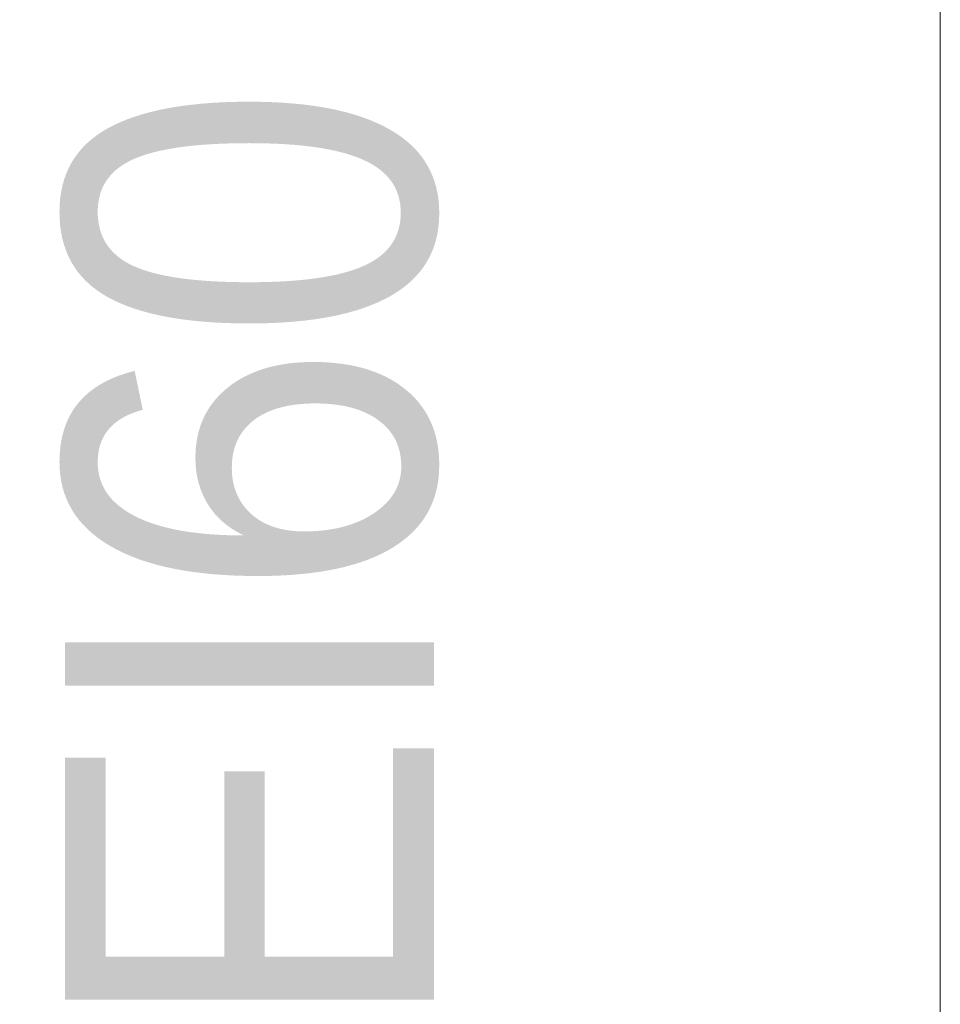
# Model space of a CAD drawing. Header units: centimetres. Extents: x -1631 to 21770, y -8842 to 3590.
# Tile 49 of 150: x 441 to 486, y 1036 to 1084. Entities that reach past the tile are written whole.
import ezdxf

# ---------------------------------------------------------------- set-up
doc = ezdxf.new("R2010")
doc.units = ezdxf.units.CM
doc.linetypes.add('Dash', pattern=[60, 30, -30])
for name, color, linetype, lineweight in [('A-DOOR', 31, 'Continuous', 13), ('A-DOOR-HDLN', 31, 'Dash', 9), ('G-ANNO-TEXT', 231, 'Continuous', 13)]:
    doc.layers.add(name, color=color, linetype=linetype, lineweight=lineweight)
doc.styles.add('Arial', font='arial.ttf', dxfattribs={"width": 0.9, "height": 18})

# ---------------------------------------------------------------- blocks, each defined once
blk = doc.blocks.new('Schueco_FWS_ADS-75-SimplySmart_inw_Family-02 - FWS SI insert unit 90-2368450-5_piętro III __10_50 m_ - stan projektowany')
at = {"layer": 'A-DOOR'}
blk.add_line((-72.3, -7.6), (-72.3, -101.55), dxfattribs=at)
at = {"layer": 'A-DOOR-HDLN'}
blk.add_arc((-72.3, -7.6), 93.95, 270, 0, dxfattribs=at)

msp = doc.modelspace()

# ---------------------------------------------------------------- block references
at = {"layer": 'A-DOOR', "rotation": 180}
msp.add_blockref('Schueco_FWS_ADS-75-SimplySmart_inw_Family-02 - FWS SI insert unit 90-2368450-5_piętro III __10_50 m_ - stan projektowany', (413.877, 1013.376), dxfattribs=at)

# ---------------------------------------------------------------- texts
at = {"layer": 'G-ANNO-TEXT', "color": 1, "insert": (443.483, 1034.753), "char_height": 18, "width": 46.2681, "attachment_point": 1, "rotation": 90, "line_spacing_factor": 0.936439, "style": 'Arial'}
msp.add_mtext('\\pxt6.35,12.7,19.05,25.4,31.75,38.1,44.45,50.8,57.15,63.5,69.85,76.2,82.55,88.9,95.25,101.6,107.95,114.3,120.65,127,133.35,139.7,146.05,152.4,158.75,165.1,171.45,177.8,184.15,190.5,196.85,203.2;{EI60}', dxfattribs=at)

doc.saveas('drawing.dxf')
